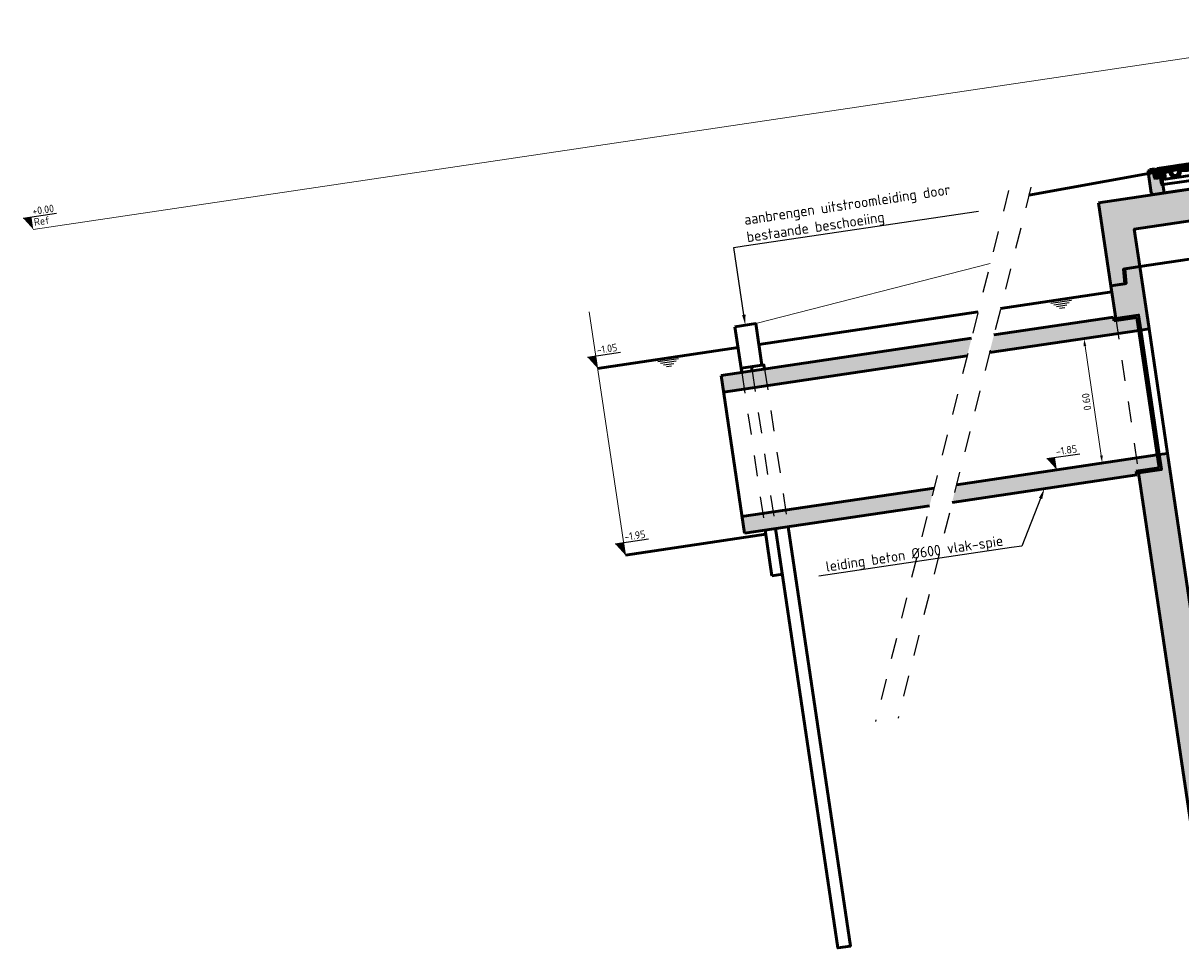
# Model space of a CAD drawing. Header units: metres. Extents: x 0 to 137602, y 0 to 467030.
# Tile 13 of 23: x 136848.26 to 136853.78, y 467016.38 to 467020.79. Entities that reach past the tile are written whole.
import ezdxf
from ezdxf import colors
from ezdxf.entities.mleader import LeaderData, LeaderLine
from ezdxf.math import Vec2, Vec3

# ---------------------------------------------------------------- set-up
doc = ezdxf.new("R2010")
doc.units = ezdxf.units.M
for name, pattern in [('GWI_DASHED', [5, 3.5, -1.5]), ('NLCS-HIDDEN', [4, 2, -2]), ('RI-HWA_BETON', [11.4, 9, -2.4]), ('XX-AFBREEK', [7, 4, -1, 1, -1])]:
    doc.linetypes.add(name, pattern=pattern)
for name, color, linetype, lineweight in [('B-WE-GR-GRAS-GD', 90, 'Continuous', 18), ('N-WE-AL-DETAILS_RIOOL-S', 7, 'Continuous', 25), ('N-WE-BC-BETONVORM-AD', 254, 'Continuous', 18), ('N-WE-OB-BESCHOEIING-GD', 7, 'OB-BESCHOEIING', 50), ('N-WE-OB-BESCHOEIING-GN', 7, 'NLCS-HIDDEN', 25), ('N-WE-OG-WATER-SD', 130, 'Continuous', 25), ('N-WE-RI-HWA_TRANSPORTLEIDING_BETON-GD', 150, 'RI-HWA_BETON', 50), ('N-WE-RI-M', 7, 'Continuous', 18), ('N-WE-RI-PUT_BETON-GD', 7, 'Continuous', 50), ('N-WE-RI-PUT_BETON-GN', 7, 'NLCS-HIDDEN', 25), ('N-WE-VH-VERHARDING-GD', 7, 'Continuous', 50), ('N-WE-WH-WATERBODEM-GD', 90, 'AL-MAAIVELD', 50), ('N-WE-WH-WATERPEIL-GD', 150, 'Continuous', 50), ('X-XX-AL-AFBREEKLIJN-GD', 7, 'XX-AFBREEK', 25), ('X-XX-AL-PEILMAAT-SD', 7, 'Continuous', 25), ('X-XX-AL-VERWIJZING_DETAIL-T25', 7, 'Continuous', 25)]:
    doc.layers.add(name, color=color, linetype=linetype, lineweight=lineweight)
doc.layers.add('X-XX-AL-HULPLIJN-G', color=30, linetype='Continuous', lineweight=18, plot=False)
doc.styles.add('NLCS-ISO', font='NLCS-ISO.ttf')
doc.styles.add('NLCS-ISO-M20-T18', font='NLCS-ISO.ttf', dxfattribs={"height": 0.036})
doc.styles.add('NLCS-ISO-M20-T25', font='NLCS-ISO.ttf', dxfattribs={"height": 0.05})
doc.linetypes.add('AL-MAAIVELD', pattern='A,12,[40,NLCS.SHX,S=1,R=0,X=0,Y=-0.5],12', length=24)
doc.linetypes.add('OB-BESCHOEIING', pattern='A,30,-5,[1,NLCS.SHX,S=1,R=0,X=0,Y=0],-5', length=40)
doc.dimstyles.new('NLCS-M20-T18-PIJL_L2_H2', dxfattribs={"dimscale": 0.02, "dimtxt": 2.5, "dimasz": 1.8, "dimexe": 2, "dimexo": 2, "dimgap": 0.7, "dimtad": 1, "dimzin": 0, "dimdsep": 46, "dimtxsty": 'NLCS-ISO-M20-T18', "dimcen": 0, "dimdle": 2, "dimclrd": 256, "dimclre": 256, "dimclrt": 10, "dimazin": 0, "dimtfac": 1, "dimtdec": 3, "dimtofl": 0, "dimtmove": 0, "dimatfit": 3, "dimfxl": 2, "dimfxlon": 1, "dimtfillclr": 256, "dimtolj": 1, "dimtzin": 0, "dimlwd": -1, "dimlwe": -1, "dimarcsym": 0})
pattern_1 = [(135, (-0.111887, 0.490277), (-0.00441942, -0.00441942), [])]

# ---------------------------------------------------------------- blocks, each defined once
blk = doc.blocks.new('SOG-WATERLIJN-SOD')
at = {"color": 0, "linetype": 'ByBlock', "lineweight": -2, "flags": 128}
for points in [[(-2.5, -0.5), (2.5, -0.5)], [(-1.875, -1), (1.875, -1)], [(-1.25, -1.5), (1.25, -1.5)], [(-0.625, -2), (0.625, -2)]]:
    blk.add_lwpolyline(points, dxfattribs=at)
blk = doc.blocks.new('*D279')
at = {"layer": 'Defpoints', "color": 0, "transparency": 16777216}
for p in [(136853.4797, 467019.3096), (136853.4058, 467018.692), (136853.5679, 467018.7161)]:
    blk.add_point(p, dxfattribs=at)
at = {"layer": 'N-WE-RI-M', "transparency": 16777216}
for p, q in [((136853.3572, 467019.2914), (136853.278, 467019.2796)), ((136853.3229, 467019.2499), (136853.4005, 467018.7277)), ((136853.4454, 467018.6979), (136853.3662, 467018.6862))]:
    blk.add_line(p, q, dxfattribs=at)
for points in [[(136853.317, 467019.249), (136853.3288, 467019.2508), (136853.3176, 467019.2855)], [(136853.3946, 467018.7268), (136853.4064, 467018.7285), (136853.4058, 467018.692)]]:
    blk.add_solid(points, dxfattribs=at)
at = {"layer": 'N-WE-RI-M', "color": 10, "transparency": 16777216, "insert": (136853.33, 467018.9841), "char_height": 0.036, "attachment_point": 5, "rotation": 98.4528, "style": 'NLCS-ISO-M20-T18'}
blk.add_mtext('\\A1;0.60', dxfattribs=at)
blk = doc.blocks.new('SAL-PEILMAAT_INFRACAD_R01-SOD')
blk.add_line((-2, 3), (6, 3))
blk.add_solid([(-2, 3), (0, 3), (0, 0)])
at = {"style": 'NLCS-ISO'}
for tag, p in [('...', (0.4, 3.4)), ('REF', (0.4, 0.8))]:
    blk.add_attdef(tag, p, '', height=1.8, dxfattribs=at)
blk = doc.blocks.new('SAL-PEILMAAT_INFRACAD_H01-SOD')
blk.add_line((-2, 3), (6, 3))
blk.add_solid([(-2, 3), (0, 3), (0, 0)])
at = {"style": 'NLCS-ISO'}
blk.add_attdef('...', (0.4, 3.4), '', height=1.8, dxfattribs=at)
blk = doc.blocks.new('*X250')
at = {"color": 0}
for p, q in [((1487.6, -271.4), (1488.1, -270.8)), ((1488, -279.8), (1497, -270.8)), ((1488.4, -288.2), (1504.4, -272.2)), ((1508.5, -285.8), (1526.2, -268.1)), ((1514.8, -270.6), (1526.5, -258.9)), ((1515.4, -261.2), (1531.8, -244.8)), ((1515.9, -251.9), (1523, -244.8)), ((1529.6, -255.8), (1540.6, -244.8)), ((1538.5, -255.8), (1549.5, -244.8)), ((1543.5, -259.6), (1550.6, -252.5)), ((1488.8, -296.6), (1497.3, -288.2)), ((1489.3, -305), (1496.9, -297.4)), ((1489.7, -313.4), (1496.6, -306.5)), ((1491.2, -320.8), (1496.3, -315.7)), ((1499.6, -285.9), (1509.6, -275.8)), ((1517.3, -285.8), (1525.9, -277.3))]:
    blk.add_line(p, q, dxfattribs=at)
blk = doc.blocks.new('putafdekking 120')
h = blk.add_hatch()
h.set_pattern_fill('ANSI31', color=256, scale=0.05, style=0)
h.set_pattern_definition([(45, (-6.7027224, -0.449537), (-0.0044194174, 0.0044194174), [])])
h.paths.add_polyline_path([(-0.295, 0.1021), (-0.2941, 0.0779, 0.403543), (-0.2911, 0.075), (-0.2687, 0.075, -0.409339), (-0.2657, 0.0721), (-0.2646, 0.0428, 0.39896), (-0.2617, 0.04), (-0.2585, 0.04), (-0.2561, 0.0886), (-0.2561, 0.09), (-0.272, 0.09), (-0.275, 0.085), (-0.283, 0.085), (-0.2848, 0.116), (-0.3187, 0.116), (-0.3195, 0.1), (-0.312, 0.1), (-0.312, 0.102, -0.414214), (-0.309, 0.105), (-0.298, 0.105, -0.403543)])
h = blk.add_hatch()
h.set_pattern_fill('ANSI31', color=256, scale=0.05, angle=90, style=0)
h.set_pattern_definition(pattern_1)
h.paths.add_polyline_path([(-0.2455, 0.116), (-0.282, 0.116), (-0.2807, 0.0905, 0.000168), (-0.2741, 0.0903), (-0.2735, 0.0982), (-0.2555, 0.0982), (-0.2549, 0.0898, 0.000003), (-0.2548, 0.0898, -0.000001), (-0.2548, 0.0898, -0.39539), (-0.2519, 0.0869), (-0.2511, 0.0669, 0.402899), (-0.2481, 0.064), (-0.2455, 0.064)])
h = blk.add_hatch()
h.set_pattern_fill('ANSI31', color=256, scale=0.05, angle=90, style=0)
h.set_pattern_definition(pattern_1)
h.paths.add_polyline_path([(-0.1606, 0.116), (-0.19, 0.116), (-0.19, 0.1), (-0.176, 0.1), (-0.1765, 0.0893), (-0.1683, 0.0893, -0.337176), (-0.1632, 0.0926, 0.000319), (-0.1606, 0.0923)])
h.paths.add_polyline_path([(-0.19, 0.116), (-0.2455, 0.116), (-0.2455, 0.064), (-0.243, 0.064), (-0.2421, 0.0878, -0.428049), (-0.2312, 0.0974, 0.001093), (-0.2195, 0.0964, -0.376421), (-0.2167, 0.0936), (-0.2165, 0.0893), (-0.2085, 0.0893), (-0.209, 0.1), (-0.19, 0.1)])
h = blk.add_hatch()
h.set_pattern_fill('ANSI31', color=256, scale=0.05, angle=90, style=0)
h.set_pattern_definition(pattern_1)
h.paths.add_polyline_path([(-0.145, 0.12), (-0.24, 0.12), (-0.2425, 0.116), (-0.1425, 0.116)])
h = blk.add_hatch()
h.set_pattern_fill('ANSI31', color=256, scale=0.05, angle=90, style=0)
h.set_pattern_definition(pattern_1)
h.paths.add_polyline_path([(-0.124, 0.116), (-0.1425, 0.116), (-0.1606, 0.116), (-0.1606, 0.0923, 0.004382), (-0.124, 0.0899)])
h = blk.add_hatch()
h.set_pattern_fill('ANSI31', color=256, scale=0.05, angle=90, style=0)
h.set_pattern_definition(pattern_1)
h.paths.add_polyline_path([(0, 0.116), (-0.124, 0.116), (-0.124, 0.0899, 0.004381), (-0.0875, 0.088, -0.414214), (-0.0829, 0.0926), (0, 0.0926)])
h = blk.add_hatch()
h.set_pattern_fill('ANSI31', color=256, scale=0.05, angle=90, style=0)
h.set_pattern_definition(pattern_1)
h.paths.add_polyline_path([(0, 0.116), (0, 0.0926), (0.0829, 0.0926, -0.414214), (0.0875, 0.088, 0.009082), (0.1632, 0.0926, -0.412558), (0.1686, 0.088, 0.270609), (0.1825, 0.0682, 0.218258), (0.2025, 0.0682, 0.28348), (0.2165, 0.0891), (0.2167, 0.0936, -0.376421), (0.2195, 0.0964, 0.001093), (0.2312, 0.0974, -0.428049), (0.2421, 0.0878), (0.243, 0.064), (0.2481, 0.064, 0.402785), (0.2511, 0.0669), (0.2519, 0.0869, -0.395381), (0.2548, 0.0898), (0.2549, 0.0898), (0.2555, 0.0982), (0.2735, 0.0982), (0.2741, 0.0903), (0.2807, 0.0905), (0.282, 0.116), (0.2425, 0.116)])
h.paths.add_polyline_path([(0.176, 0.1), (0.209, 0.1), (0.2085, 0.0892, -0.214804), (0.2025, 0.0775, -0.351), (0.1825, 0.0775, -0.214804), (0.1765, 0.0892)], flags=16)
h = blk.add_hatch()
h.set_pattern_fill('ANSI31', color=256, scale=0.05, angle=90, style=0)
h.set_pattern_definition(pattern_1)
h.paths.add_polyline_path([(0.24, 0.12), (0.145, 0.12), (0.1425, 0.116), (0.2425, 0.116)])
h = blk.add_hatch(color=256)
h.paths.add_polyline_path([(-0.2811, 0.0982), (-0.2838, 0.0982), (-0.2833, 0.0898), (-0.2741, 0.0898), (-0.2741, 0.0903, -0.000168), (-0.2807, 0.0905)])
h.paths.add_polyline_path([(-0.2735, 0.0982), (-0.2811, 0.0982), (-0.2807, 0.0905, 0.000168), (-0.2741, 0.0903)])
h.paths.add_polyline_path([(-0.2555, 0.0982), (-0.2735, 0.0982), (-0.2741, 0.0903), (-0.2622, 0.09), (-0.256, 0.09), (-0.256, 0.0898), (-0.2549, 0.0898)])
h.paths.add_polyline_path([(-0.2741, 0.0903), (-0.2741, 0.0898), (-0.2721, 0.0898), (-0.272, 0.09), (-0.2622, 0.09)])
h.paths.add_polyline_path([(-0.2622, 0.09), (-0.272, 0.09), (-0.2721, 0.0898), (-0.256, 0.0898), (-0.256, 0.0898)])
for points in [[(-0.256, 0.09), (-0.2622, 0.09), (-0.256, 0.0898)], [(0.2624, 0.09), (0.256, 0.09), (0.256, 0.0898, 0.000162)]]:
    blk.add_hatch(color=256).paths.add_polyline_path(points)
h = blk.add_hatch()
h.set_pattern_fill('ANSI31', color=256, scale=0.05, angle=90, style=0)
h.set_pattern_definition(pattern_1)
h.paths.add_polyline_path([(-0.1686, 0.088, -0.066176), (-0.1683, 0.0893), (-0.1765, 0.0893), (-0.1765, 0.0892, -0.214804), (-0.1825, 0.0775, -0.066594), (-0.1861, 0.0753), (-0.1735, 0.0753, 0.144552)])
h.paths.add_polyline_path([(-0.2085, 0.0892), (-0.2085, 0.0893), (-0.2165, 0.0893), (-0.2165, 0.0891, 0.156776), (-0.2115, 0.0753), (-0.1989, 0.0753, -0.066594), (-0.2025, 0.0775, -0.214804)])
h.paths.add_polyline_path([(-0.19, 0.0742, -0.141721), (-0.1989, 0.0753), (-0.2115, 0.0753, 0.121312), (-0.2025, 0.0682, 0.133842), (-0.19, 0.0661)])
h.paths.add_polyline_path([(-0.1735, 0.0753), (-0.1861, 0.0753, -0.063878), (-0.19, 0.0742), (-0.19, 0.0661, 0.082019), (-0.1825, 0.0682, 0.121312)])
h = blk.add_hatch(color=256)
h.paths.add_polyline_path([(0.2838, 0.0982), (0.2811, 0.0982), (0.2807, 0.0905), (0.2741, 0.0903), (0.2741, 0.0898), (0.2833, 0.0898)])
h.paths.add_polyline_path([(0.2811, 0.0982), (0.2735, 0.0982), (0.2741, 0.0903), (0.2807, 0.0905)])
h.paths.add_polyline_path([(0.2735, 0.0982), (0.2555, 0.0982), (0.2549, 0.0898, 0.000029), (0.256, 0.0898), (0.256, 0.09), (0.2624, 0.09, 0.000298), (0.2741, 0.0903), (0.2741, 0.0903)])
h.paths.add_polyline_path([(0.2741, 0.0903, -0.000298), (0.2624, 0.09), (0.272, 0.09), (0.2721, 0.0898), (0.2741, 0.0898)])
h.paths.add_polyline_path([(0.272, 0.09), (0.2624, 0.09, -0.000162), (0.256, 0.0898), (0.256, 0.0898), (0.2721, 0.0898)], flags=17)
at = {"layer": 'N-WE-BC-BETONVORM-AD'}
h = blk.add_hatch(color=256, dxfattribs=at)
h.dxf.hatch_style = 1
h.paths.add_polyline_path([(-0.2646, 0.0428), (-0.2657, 0.0722, 0.39896), (-0.2687, 0.075), (-0.2911, 0.075, -0.403543), (-0.2941, 0.0779), (-0.295, 0.1021, 0.403543), (-0.298, 0.105), (-0.309, 0.105, 0.414214), (-0.312, 0.102), (-0.312, 0.1), (-0.3195, 0.1), (-0.3195, 0.01), (-0.3095, 0), (-0.2585, 0), (-0.2585, 0.04), (-0.2617, 0.04, -0.39896)])
h = blk.add_hatch(color=256, dxfattribs=at)
h.dxf.hatch_style = 1
h.paths.add_polyline_path([(0.3195, 0.1), (0.312, 0.1), (0.312, 0.102, 0.414214), (0.309, 0.105), (0.298, 0.105, 0.403543), (0.295, 0.1021), (0.2941, 0.0779, -0.403543), (0.2911, 0.075), (0.2687, 0.075, 0.409339), (0.2657, 0.0721), (0.2647, 0.0429, -0.409339), (0.2617, 0.04), (0.2585, 0.04), (0.2585, 0), (0.3095, 0), (0.3195, 0.01)])
for p, q in [((-0.3195, 0.1), (-0.3187, 0.116)), ((-0.3187, 0.116), (-0.2848, 0.116)), ((-0.31, 0.12), (-0.3125, 0.116)), ((-0.31, 0.12), (-0.285, 0.12)), ((-0.285, 0.12), (-0.2825, 0.116)), ((-0.2848, 0.116), (-0.282, 0.116)), ((-0.2848, 0.116), (-0.283, 0.085)), ((-0.282, 0.116), (-0.2425, 0.116)), ((-0.2807, 0.0905), (-0.282, 0.116)), ((-0.275, 0.12), (-0.2775, 0.116)), ((-0.275, 0.12), (-0.25, 0.12)), ((-0.275, 0.12), (-0.24, 0.12)), ((-0.25, 0.12), (-0.2475, 0.116)), ((-0.24, 0.12), (-0.2425, 0.116)), ((-0.24, 0.12), (-0.215, 0.12)), ((-0.145, 0.12), (-0.24, 0.12)), ((-0.205, 0.12), (-0.18, 0.12)), ((-0.17, 0.12), (-0.145, 0.12)), ((-0.145, 0.12), (0.145, 0.12)), ((-0.145, 0.12), (-0.1425, 0.116)), ((-0.1425, 0.116), (0, 0.116)), ((-0.1425, 0.116), (0.1425, 0.116)), ((-0.135, 0.12), (-0.1375, 0.116)), ((-0.135, 0.12), (-0.11, 0.12)), ((-0.11, 0.12), (-0.1075, 0.116)), ((-0.1, 0.12), (-0.1025, 0.116)), ((-0.1, 0.12), (-0.075, 0.12)), ((-0.075, 0.12), (-0.0725, 0.116)), ((-0.065, 0.12), (-0.0675, 0.116)), ((-0.065, 0.12), (-0.04, 0.12)), ((-0.04, 0.12), (-0.0375, 0.116)), ((-0.03, 0.12), (-0.0325, 0.116)), ((-0.03, 0.12), (-0.005, 0.12)), ((-0.005, 0.12), (-0.0025, 0.116)), ((0.1425, 0.116), (0, 0.116)), ((0.005, 0.12), (0.0025, 0.116)), ((0.03, 0.12), (0.005, 0.12)), ((0.03, 0.12), (0.0325, 0.116)), ((0.04, 0.12), (0.0375, 0.116)), ((0.065, 0.12), (0.04, 0.12)), ((0.065, 0.12), (0.0675, 0.116)), ((0.075, 0.12), (0.0725, 0.116)), ((0.1, 0.12), (0.1025, 0.116)), ((0.11, 0.12), (0.1075, 0.116)), ((0.135, 0.12), (0.1375, 0.116)), ((0.145, 0.12), (0.1425, 0.116)), ((0.145, 0.12), (0.24, 0.12)), ((0.24, 0.12), (0.275, 0.12)), ((0.24, 0.12), (0.2425, 0.116)), ((0.2425, 0.116), (0.282, 0.116)), ((0.25, 0.12), (0.2475, 0.116)), ((0.275, 0.12), (0.2775, 0.116)), ((0.2807, 0.0905), (0.282, 0.116)), ((0.2848, 0.116), (0.282, 0.116)), ((0.285, 0.12), (0.2825, 0.116)), ((0.2848, 0.116), (0.283, 0.085)), ((0.3187, 0.116), (0.2848, 0.116)), ((0.31, 0.12), (0.285, 0.12)), ((0.31, 0.12), (0.3125, 0.116)), ((0.3195, 0.1), (0.3187, 0.116)), ((-0.3195, 0.1), (-0.312, 0.1)), ((-0.312, 0.1), (-0.312, 0.102)), ((-0.309, 0.105), (-0.298, 0.105)), ((-0.2941, 0.0779), (-0.295, 0.1021)), ((-0.2911, 0.075), (-0.2814, 0.075)), ((-0.2911, 0.075), (-0.2687, 0.075)), ((-0.2838, 0.0982), (-0.2555, 0.0982)), ((-0.2548, 0.0898), (-0.2833, 0.0898)), ((-0.283, 0.085), (-0.275, 0.085)), ((-0.275, 0.085), (-0.272, 0.09)), ((-0.2735, 0.0982), (-0.2741, 0.0898)), ((-0.2741, 0.0903), (-0.2549, 0.0898)), ((-0.272, 0.09), (-0.2561, 0.09)), ((-0.272, 0.09), (-0.256, 0.09)), ((-0.272, 0.09), (-0.256, 0.09)), ((-0.2657, 0.0722), (-0.2646, 0.0428)), ((-0.256, 0.09), (-0.2585, 0.04)), ((-0.2555, 0.0982), (-0.2549, 0.0898)), ((-0.2167, 0.0936), (-0.2165, 0.0891)), ((-0.209, 0.1), (-0.2085, 0.0892)), ((-0.209, 0.1), (-0.176, 0.1)), ((-0.176, 0.1), (-0.1765, 0.0892)), ((-0.0875, 0.088), (-0.0875, 0.088)), ((-0.0829, 0.0926), (0.0829, 0.0926)), ((0.0875, 0.088), (0.0875, 0.088)), ((0.209, 0.1), (0.176, 0.1)), ((0.176, 0.1), (0.1765, 0.0892)), ((0.209, 0.1), (0.2085, 0.0892)), ((0.2167, 0.0936), (0.2165, 0.0891)), ((0.2549, 0.0898), (0.2548, 0.0898)), ((0.2555, 0.0982), (0.2549, 0.0898)), ((0.2549, 0.0898), (0.2833, 0.0898)), ((0.2838, 0.0982), (0.2555, 0.0982)), ((0.256, 0.09), (0.2585, 0.04)), ((0.256, 0.09), (0.272, 0.09)), ((0.272, 0.09), (0.256, 0.09)), ((0.2657, 0.0722), (0.2646, 0.0428)), ((0.2911, 0.075), (0.2687, 0.075)), ((0.275, 0.085), (0.272, 0.09)), ((0.2735, 0.0982), (0.2741, 0.0898)), ((0.2741, 0.0903), (0.2807, 0.0905)), ((0.283, 0.085), (0.275, 0.085)), ((0.2941, 0.0779), (0.295, 0.1021)), ((0.309, 0.105), (0.298, 0.105)), ((0.312, 0.1), (0.312, 0.102)), ((0.3195, 0.1), (0.312, 0.1)), ((-0.2585, 0.04), (-0.2617, 0.04)), ((-0.2585, 0.04), (0.2585, 0.04)), ((0.2585, 0.04), (0.2617, 0.04))]:
    blk.add_line(p, q)
at = {"color": 0, "linetype": 'ByBlock'}
blk.add_line((0.0219, 0.12), (0.0343, 0.12), dxfattribs=at)
at = {"color": 7}
for p, q in [((-0.2519, 0.0869), (-0.2511, 0.0669)), ((-0.2481, 0.064), (-0.243, 0.064)), ((-0.2421, 0.0878), (-0.243, 0.064)), ((-0.243, 0.064), (-0.2424, 0.0792)), ((-0.243, 0.064), (0.068, 0.064)), ((0.068, 0.064), (0.243, 0.064)), ((0.2421, 0.0878), (0.243, 0.064)), ((0.243, 0.064), (0.2481, 0.064)), ((0.2511, 0.0669), (0.2519, 0.0869))]:
    blk.add_line(p, q, dxfattribs=at)
for points in [[(-0.2585, 0.04), (-0.2585, 0), (-0.3095, 0), (-0.3195, 0.01), (-0.3195, 0.1)], [(0.2585, 0.04), (0.2585, 0), (0.3095, 0), (0.3195, 0.01), (0.3195, 0.1)], [(-0.2585, 0), (0.2585, 0)]]:
    blk.add_lwpolyline(points)
for centre, radius, start, end in [((-0.309, 0.102), 0.003, 90, 180), ((-0.298, 0.102), 0.003, 2.0953, 90), ((-0.2911, 0.078), 0.003, 182.0953, 270), ((0, 9.9235), 9.837, 268.36482, 268.40334), ((-0.2687, 0.072), 0.003, 3, 90), ((0, 9.9235), 9.837, 268.51535, 268.5157), ((-0.2321, 0.0874), 0.01, 85.0845, 177.7778), ((0.0003, 2.79), 2.7026, 265.0845, 265.335), ((-0.2197, 0.0934), 0.003, 2.8253, 85.335), ((-0.1925, 0.09), 0.024, 182.0679, 245.3757), ((-0.1925, 0.09), 0.024, 192.0349, 245.3757), ((-0.1925, 0.09), 0.024, 192.0349, 245.3757), ((-0.1925, 0.09), 0.016, 182.8253, 231.3178), ((-0.1925, 0.09), 0.016, 231.3178, 308.6822), ((-0.1925, 0.09), 0.024, 245.3757, 294.6243), ((-0.1925, 0.09), 0.016, 308.6822, 357.1747), ((-0.1925, 0.09), 0.024, 294.6243, 355.1927), ((-0.1925, 0.09), 0.024, 294.6243, 339.7821), ((-0.1636, 0.0876), 0.005, 85.5168, 175.1927), ((0, 2.1742), 2.088, 265.5168, 267.5983), ((-0.0829, 0.088), 0.0046, 90, 180), ((0.0829, 0.088), 0.0046, 0, 90), ((0, 2.1742), 2.088, 272.4017, 274.4832), ((0.1636, 0.0876), 0.005, 4.8073, 94.4832), ((0.1925, 0.09), 0.024, 184.8073, 245.3757), ((0.1925, 0.09), 0.016, 182.8253, 231.3178), ((0.1925, 0.09), 0.016, 231.3178, 308.6822), ((0.1925, 0.09), 0.024, 245.3757, 294.6243), ((0.1925, 0.09), 0.016, 308.6822, 357.1747), ((0.1925, 0.09), 0.024, 294.6243, 357.9321), ((0.2197, 0.0934), 0.003, 94.665, 177.1747), ((-0.0003, 2.79), 2.7026, 274.665, 274.9155), ((0.2321, 0.0874), 0.01, 2.2222, 94.9155), ((0, 9.9235), 9.837, 271.48465, 271.59666), ((0.2687, 0.072), 0.003, 90, 177), ((0.2911, 0.078), 0.003, 270, 357.9047), ((0.298, 0.102), 0.003, 90, 177.9047), ((0.309, 0.102), 0.003, 0, 90), ((-0.2617, 0.043), 0.003, 183, 270), ((0.2617, 0.043), 0.003, 270, 357)]:
    blk.add_arc(centre, radius, start, end)
for centre, start, end in [((-0.2549, 0.0868), 2.2222, 88.5157), ((-0.2481, 0.067), 182.2222, 270), ((0.2481, 0.067), 270, 357.7553), ((0.2549, 0.0868), 91.4636, 177.7553)]:
    blk.add_arc(centre, 0.003, start, end, dxfattribs=at)
at = {"layer": 'Defpoints', "color": 0, "linetype": 'ByBlock'}
for p in [(0.02, 0.12), (0.0305, 0.12), (-0.2807, 0.0905), (-0.1925, 0.09), (-0.1757, 0.0728), (0.2807, 0.0905)]:
    blk.add_point(p, dxfattribs=at)
at = {"layer": 'X-XX-AL-HULPLIJN-G'}
blk.add_lwpolyline([(0, 0.12), (0, -0.1953)], dxfattribs=at)
at = {"xscale": 0.0009999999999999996, "yscale": 0.0009999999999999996, "zscale": 0.0009999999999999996}
blk.add_blockref('*X250', (-1.2315, 0.3608), dxfattribs=at)

msp = doc.modelspace()

# ---------------------------------------------------------------- hatches: boundary and pattern name
at = {"layer": 'N-WE-BC-BETONVORM-AD'}
h = msp.add_hatch(color=256, dxfattribs=at)
h.dxf.hatch_style = 1
h.paths.add_polyline_path([(136853.3871, 467019.9328), (136853.4459, 467019.5371), (136853.5119, 467019.5469), (136853.5065, 467019.6169), (136853.584, 467019.6284), (136853.5575, 467019.8064), (136855.5358, 467020.1004), (136855.5622, 467019.9224), (136855.6396, 467019.9339), (136855.6549, 467019.8654), (136855.7209, 467019.8752), (136855.6621, 467020.2709)])
h = msp.add_hatch(color=256, dxfattribs=at)
h.dxf.hatch_style = 1
h.paths.add_polyline_path([(136853.5885, 467019.3258), (136853.6281, 467019.3317), (136853.584, 467019.6284), (136853.513, 467019.6179), (136853.5183, 467019.5479), (136853.4459, 467019.5371), (136853.4691, 467019.3808), (136853.5779, 467019.397)])
h = msp.add_hatch(color=256, dxfattribs=at)
h.dxf.hatch_style = 1
h.paths.add_polyline_path([(136852.761, 467019.2028), (136852.782, 467019.2868), (136851.5886, 467019.1095), (136851.6003, 467019.0303)])
h.paths.add_polyline_path([(136852.8891, 467019.3027), (136852.8681, 467019.2187), (136853.5786, 467019.3243), (136853.5695, 467019.3856), (136853.4607, 467019.3695), (136853.458, 467019.3873)])
h = msp.add_hatch(color=256, dxfattribs=at)
h.dxf.hatch_style = 1
h.paths.add_polyline_path([(136852.7104, 467018.5887), (136852.6894, 467018.5047), (136853.5697, 467018.6355), (136853.5671, 467018.6533), (136853.6759, 467018.6695), (136853.6668, 467018.7308)])
h.paths.add_polyline_path([(136852.5823, 467018.4888), (136852.6034, 467018.5728), (136851.6885, 467018.4368), (136851.7003, 467018.3577)])
h = msp.add_hatch(color=256, dxfattribs=at)
h.dxf.hatch_style = 1
h.paths.add_polyline_path([(136855.9428, 467017.6335), (136855.9033, 467017.6276), (136855.9474, 467017.3309), (136853.9691, 467017.0369), (136853.7162, 467018.7382), (136853.6767, 467018.7323), (136853.6873, 467018.6611), (136853.5785, 467018.6449), (136853.8428, 467016.8664), (136856.1178, 467017.2045), (136856.0622, 467017.5784), (136855.9534, 467017.5623)])

# ---------------------------------------------------------------- linework, layer by layer
at = {"layer": 'B-WE-GR-GRAS-GD'}
msp.add_lwpolyline([(136851.754, 467019.3565), (136852.871, 467019.6424)], dxfattribs=at)
at = {"layer": 'N-WE-AL-DETAILS_RIOOL-S', "color": 3, "linetype": 'Continuous'}
for p, q in [((136853.5077, 467019.6135), (136853.5093, 467019.6155)), ((136853.508, 467019.6098), (136853.5124, 467019.6153)), ((136853.5108, 467019.6094), (136853.5127, 467019.6116)), ((136853.5112, 467019.6059), (136853.5129, 467019.608))]:
    msp.add_line(p, q, dxfattribs=at)
at = {"layer": 'N-WE-AL-DETAILS_RIOOL-S', "color": 3, "linetype": 'Continuous', "flags": 128}
msp.add_lwpolyline([(136853.5131, 467019.6044), (136853.5123, 467019.6169), (136853.5105, 467019.6167), (136853.5105, 467019.6163), (136853.5077, 467019.6142), (136853.5082, 467019.6072), (136853.5087, 467019.6074), (136853.509, 467019.6094), (136853.51, 467019.6101), (136853.511, 467019.6092), (136853.5113, 467019.6042)], close=True, dxfattribs=at)
at = {"layer": 'N-WE-OB-BESCHOEIING-GD'}
msp.add_lwpolyline([(136851.6551, 467019.3418), (136851.6845, 467019.1439), (136851.7834, 467019.1586), (136851.754, 467019.3565)], close=True, dxfattribs=at)
for points in [[(136851.6875, 467019.1242), (136851.6551, 467019.3418)], [(136851.7369, 467019.1315), (136851.734, 467019.1513), (136851.7933, 467019.1601), (136851.7963, 467019.1403)], [(136851.8315, 467018.1548), (136851.7992, 467018.3724)], [(136851.908, 467018.3886), (136852.2049, 467016.3905), (136852.1456, 467016.3817), (136851.8486, 467018.3798)]]:
    msp.add_lwpolyline(points, dxfattribs=at)
at = {"layer": 'N-WE-OB-BESCHOEIING-GD', "ltscale": 0.05}
msp.add_lwpolyline([(136851.8315, 467018.1548), (136851.881, 467018.1621)], dxfattribs=at)
at = {"layer": 'N-WE-OB-BESCHOEIING-GN', "ltscale": 0.02}
for points in [[(136851.6875, 467019.1242), (136851.7992, 467018.3724)], [(136851.7369, 467019.1315), (136851.8486, 467018.3798)], [(136851.7963, 467019.1403), (136851.908, 467018.3886)]]:
    msp.add_lwpolyline(points, dxfattribs=at)
at = {"layer": 'N-WE-RI-HWA_TRANSPORTLEIDING_BETON-GD'}
for points in [[(136852.6894, 467018.5047), (136853.5697, 467018.6355), (136853.5671, 467018.6533), (136853.6759, 467018.6695), (136853.5695, 467019.3856), (136853.4607, 467019.3695), (136853.458, 467019.3873), (136852.8891, 467019.3027)], [(136852.782, 467019.2868), (136851.5886, 467019.1095)], [(136853.5786, 467019.3243), (136852.8681, 467019.2187)], [(136852.761, 467019.2028), (136851.6003, 467019.0303)], [(136851.7003, 467018.3577), (136851.5886, 467019.1095)], [(136853.6668, 467018.7308), (136852.7104, 467018.5887)], [(136852.6034, 467018.5728), (136851.6885, 467018.4368)], [(136851.7003, 467018.3577), (136852.5823, 467018.4888)]]:
    msp.add_lwpolyline(points, dxfattribs=at)
at = {"layer": 'N-WE-RI-PUT_BETON-GD'}
for points in [[(136853.3871, 467019.9328), (136853.4459, 467019.5371), (136853.5119, 467019.5469), (136853.5065, 467019.6169), (136853.584, 467019.6284), (136853.5575, 467019.8064), (136855.5358, 467020.1004), (136855.5622, 467019.9224), (136855.6396, 467019.9339), (136855.6549, 467019.8654), (136855.7209, 467019.8752), (136855.6621, 467020.2709)], [(136853.5885, 467019.3258), (136853.6281, 467019.3317), (136853.584, 467019.6284), (136853.513, 467019.6179), (136853.5183, 467019.5479), (136853.4459, 467019.5371), (136853.4691, 467019.3808), (136853.5779, 467019.397)], [(136855.9428, 467017.6335), (136855.9033, 467017.6276), (136855.9474, 467017.3309), (136853.9691, 467017.0369), (136853.7162, 467018.7382), (136853.6767, 467018.7323), (136853.6873, 467018.6611), (136853.5785, 467018.6449), (136853.8428, 467016.8664), (136856.1178, 467017.2045), (136856.0622, 467017.5784), (136855.9534, 467017.5623)]]:
    msp.add_lwpolyline(points, close=True, dxfattribs=at)
for points in [[(136853.584, 467019.6284), (136854.5731, 467019.7754)], [(136853.513, 467019.6179), (136853.5065, 467019.6169)], [(136853.6767, 467018.7323), (136853.5885, 467019.3258)], [(136853.6281, 467019.3317), (136853.7162, 467018.7382)]]:
    msp.add_lwpolyline(points, dxfattribs=at)
at = {"layer": 'N-WE-RI-PUT_BETON-GN', "linetype": 'GWI_DASHED', "ltscale": 0.02}
msp.add_line((136853.4691, 467019.3808), (136853.5785, 467018.6449), dxfattribs=at)
at = {"layer": 'N-WE-VH-VERHARDING-GD'}
msp.add_lwpolyline([(136853.0558, 467019.9691), (136854.1607, 467020.1691)], dxfattribs=at)
at = {"layer": 'N-WE-WH-WATERBODEM-GD', "ltscale": 0.02}
msp.add_lwpolyline([(136851.1328, 467018.2532), (136851.8021, 467018.3526)], dxfattribs=at)
at = {"layer": 'N-WE-WH-WATERPEIL-GD'}
for points in [[(136852.9206, 467019.4287), (136853.4503, 467019.5074)], [(136851.7687, 467019.2576), (136852.8135, 467019.4128)], [(136851.0005, 467019.1434), (136851.6698, 467019.2429)]]:
    msp.add_lwpolyline(points, dxfattribs=at)
at = {"layer": 'X-XX-AL-AFBREEKLIJN-GD', "ltscale": 0.02}
for points in [[(136853.0651, 467020.0062), (136852.4319, 467017.4757)], [(136852.958, 467019.9903), (136852.3249, 467017.4598)]]:
    msp.add_lwpolyline(points, dxfattribs=at)
at = {"layer": 'X-XX-AL-HULPLIJN-G'}
for points in [[(136848.312, 467019.8054), (136854.928, 467020.7886)], [(136851.1328, 467018.2532), (136850.9606, 467019.4123)]]:
    msp.add_lwpolyline(points, dxfattribs=at)

# ---------------------------------------------------------------- block references
at = {"layer": 'N-WE-OG-WATER-SD', "xscale": 0.02, "yscale": 0.02, "zscale": 0.02}
for p, rotation in [((136853.2079, 467019.4714), 8.45276731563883), ((136851.3352, 467019.1931), 8.452767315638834)]:
    msp.add_blockref('SOG-WATERLIJN-SOD', p, dxfattribs=dict(at, rotation=rotation))
at = {"layer": 'N-WE-RI-PUT_BETON-GD', "rotation": 8.45276731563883}
msp.add_blockref('putafdekking 120', (136853.9558, 467020.0173), dxfattribs=at)
at = {"layer": 'X-XX-AL-PEILMAAT-SD', "xscale": 0.02, "yscale": 0.02, "zscale": 0.02, "rotation": 8.45276731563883}
for name, p, values in [('SAL-PEILMAAT_INFRACAD_R01-SOD', (136848.312, 467019.8054), {'...': '+0.00', 'REF': 'Ref'}), ('SAL-PEILMAAT_INFRACAD_H01-SOD', (136851.0005, 467019.1434), {'...': '-1.05'}), ('SAL-PEILMAAT_INFRACAD_H01-SOD', (136853.1886, 467018.6598), {'...': '-1.85'}), ('SAL-PEILMAAT_INFRACAD_H01-SOD', (136851.1328, 467018.2532), {'...': '-1.95'})]:
    msp.add_blockref(name, p, dxfattribs=at).add_auto_attribs(values)

# ---------------------------------------------------------------- dimensions: what is measured, and where the dimension line sits
at = {"layer": 'N-WE-RI-M'}
dim = msp.add_linear_dim(base=(136853.4058, 467018.692), p1=(136853.4797, 467019.3096), p2=(136853.5679, 467018.7161), angle=98.4528, dimstyle='NLCS-M20-T18-PIJL_L2_H2', dxfattribs=at)
dim.commit()
dim.dimension.update_dxf_attribs({"geometry": '*D279', "text_midpoint": (136853.33, 467018.9841)})

# ---------------------------------------------------------------- leaders
at = {"layer": 'X-XX-AL-VERWIJZING_DETAIL-T25'}
ml = msp.add_multileader_mtext('Standard', dxfattribs=at)
ml.set_content('aanbrengen uitstroomleiding door\\Pbestaande beschoeiing', color=256, style='NLCS-ISO-M20-T25')
ml.set_leader_properties(color=256, linetype='ByLayer', lineweight=-1)
ml.build(insert=Vec2(0, 0))
ml.multileader.update_dxf_attribs({"text_left_attachment_type": 5, "text_right_attachment_type": 5, "dogleg_length": 0.05, "arrow_head_size": 0.05})
ctx = ml.context
ctx.base_point, ctx.char_height, ctx.arrow_head_size, ctx.landing_gap_size, ctx.plane_origin, ctx.plane_x_axis, ctx.plane_y_axis = Vec3(136851.699, 467019.7266), 0.05, 0.05, 0.018, Vec3(136851.7046, 467019.3491), Vec3(0.989137, 0.146994), Vec3(-0.146994, 0.989137)
ctx.left_attachment, ctx.right_attachment = 5, 5
notes = []
notes.append((ctx, [(0, (1, 1, 0), (136851.6496, 467019.7193), (0.989137, 0.146994), 0.05, [(0, [(136851.7046, 467019.3491)], 0, [])])]))
ctx.mtext.insert, ctx.mtext.text_direction, ctx.mtext.flow_direction = Vec3(136851.695, 467019.876), Vec3(0.989137, 0.146994), 5
ml = msp.add_multileader_mtext('Standard', dxfattribs=at)
ml.set_content('leiding beton %%C600 vlak-spie', color=256, style='NLCS-ISO-M20-T25')
ml.set_leader_properties(color=256, linetype='ByLayer', lineweight=-1)
ml.build(insert=Vec2(0, 0))
ml.multileader.update_dxf_attribs({"text_left_attachment_type": 5, "text_right_attachment_type": 5, "dogleg_length": 0.05, "arrow_head_size": 0.05})
ctx = ml.context
ctx.base_point, ctx.char_height, ctx.arrow_head_size, ctx.landing_gap_size, ctx.plane_origin, ctx.plane_x_axis, ctx.plane_y_axis = Vec3(136852.076, 467018.1563), 0.05, 0.05, 0.018, Vec3(136853.1296, 467018.5701), Vec3(0.989137, 0.146994), Vec3(-0.146994, 0.989137)
ctx.left_attachment, ctx.right_attachment = 5, 5
notes.append((ctx, [(0, (1, 1, 0), (136853.0217, 467018.2968), (-0.989137, -0.146994), 0.05, [(0, [(136853.1296, 467018.5701)], 0, [])])]))
ctx.mtext.insert, ctx.mtext.text_direction, ctx.mtext.flow_direction = Vec3(136852.0843, 467018.2232), Vec3(0.989137, 0.146994), 5
for ctx, leaders in notes:
    for number, flags, end, landing, length, lines in leaders:
        leader = LeaderData()
        leader.index, (leader.has_last_leader_line, leader.has_dogleg_vector, leader.attachment_direction) = number, flags
        leader.last_leader_point, leader.dogleg_vector, leader.dogleg_length = Vec3(end), Vec3(landing), length
        for number, points, colour, breaks in lines:
            line = LeaderLine()
            line.index, line.vertices, line.color, line.breaks = number, Vec3.list(points), colors.encode_raw_color(colour), breaks
            leader.lines.append(line)
        ctx.leaders.append(leader)

doc.saveas('drawing.dxf')
